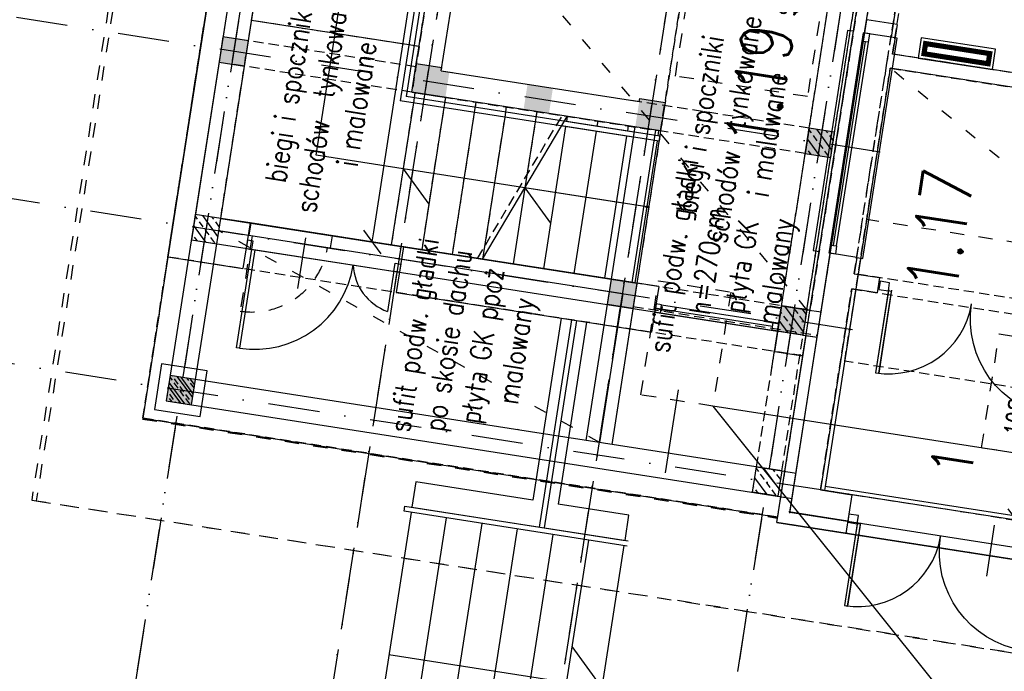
# Model space of a CAD drawing. Extents: x -38969 to 27108, y -24488 to 212598.
# Tile 137 of 256: x -9578 to -8620, y 35152 to 35787. Entities that reach past the tile are written whole.
import ezdxf
from ezdxf import colors
from ezdxf.entities.mleader import LeaderData, LeaderLine
from ezdxf.math import Vec2, Vec3

# ---------------------------------------------------------------- set-up
doc = ezdxf.new("R2010")
doc.units = 0
doc.header["$LTSCALE"] = 100
doc.header["$MEASUREMENT"] = 0
for name, pattern in [('0.5_0.5', [1, 0.5, -0.5]), ('0.7_0.7', [1.4, 0.7, -0.7]), ('ACAD_ISO03W100', [30, 12, -18]), ('DASHDOT2', [0.5, 0.25, -0.125, 0, -0.125]), ('DASHED22', [0.15, 0.1, -0.05])]:
    doc.linetypes.add(name, pattern=pattern)
doc.layers.get('0').update_dxf_attribs({"linetype": 'CONTINUOUS'})
doc.layers.get('DEFPOINTS').update_dxf_attribs({"linetype": 'CONTINUOUS'})
for name, color, linetype in [('F_0-DIM', 6, 'CONTINUOUS'), ('F_0-HAT 50', 6, 'CONTINUOUS'), ('F_0-MUR', 3, 'CONTINUOUS'), ('F_0-MUR istn', 200, 'CONTINUOUS'), ('F_0-MUW', 1, 'CONTINUOUS'), ('F_0-NR POM', 3, 'CONTINUOUS'), ('F_0-osie', 6, 'CONTINUOUS'), ('F_0-POMOCNICZA', 2, 'CONTINUOUS'), ('F_0-POW', 123, 'DASHED22'), ('F_0-STOLARKA', 6, 'CONTINUOUS'), ('F_0-sufit podw', 252, 'CONTINUOUS'), ('F_0-sufity TXT', 123, 'CONTINUOUS'), ('F_1-HAT 50', 6, 'CONTINUOUS'), ('F_1-mur', 3, 'CONTINUOUS'), ('F_1-MUR istn', 200, 'CONTINUOUS'), ('F_1-MUW', 1, 'CONTINUOUS'), ('F_1-NR POM', 3, 'CONTINUOUS'), ('F_1-osie', 6, 'CONTINUOUS'), ('F_1-POMOCNICZA', 2, 'CONTINUOUS'), ('F_1-POW', 2, 'DASHED22'), ('F_1-STOLARKA TXT', 6, 'CONTINUOUS'), ('F_1-sufit podw', 252, 'CONTINUOUS'), ('F_1-sufity TXT', 123, 'CONTINUOUS'), ('F_1-TXT', 123, 'CONTINUOUS'), ('t_1-TXT', 123, 'CONTINUOUS')]:
    doc.layers.add(name, color=color, linetype=linetype)
doc.styles.add('ROMANS', font='ROMANS.shx', dxfattribs={"width": 0.8})
doc.styles.get("Standard").update_dxf_attribs({"font": 'romans.shx', "width": 0.7})
doc.dimstyles.new('DIM100', dxfattribs={"dimscale": 10, "dimtxt": 2, "dimasz": 1, "dimexe": 0, "dimexo": 0, "dimgap": 0.5, "dimtad": 1, "dimdec": 4, "dimrnd": 0.5, "dimdsep": 46, "dimtxsty": 'Standard', "dimblk1": 'TICK1', "dimblk2": 'TICK1', "dimsah": 1, "dimcen": 0, "dimse1": 1, "dimse2": 1, "dimclrd": 6, "dimclre": 6, "dimclrt": 123, "dimadec": 0, "dimazin": 0, "dimtfac": 1, "dimtdec": 4, "dimtmove": 2, "dimatfit": 3, "dimldrblk": 'TICK1', "dimfxl": 1, "dimtolj": 1, "dimarcsym": 0})

# ---------------------------------------------------------------- blocks, each defined once
blk = doc.blocks.new('TICK1')
at = {"color": 0}
for p, q in [((-1, -1), (1, 1)), ((0, -1), (0, 1)), ((0, 0), (-1, 0))]:
    blk.add_line(p, q, dxfattribs=at)
blk = doc.blocks.new('*D1825')
at = {"layer": 'DEFPOINTS', "color": 0}
for p in [(-9156.84, 36074.33), (-9108.66, 36066.82), (-9187.17, 35562.9)]:
    blk.add_point(p, dxfattribs=at)
at = {"layer": 'F_0-DIM', "color": 6, "lineweight": -2, "transparency": 16777216}
blk.add_line((-9233.81, 35580.29), (-9158.38, 36064.45), dxfattribs=at)
at = {"layer": 'F_0-DIM', "color": 6, "lineweight": -2, "transparency": 16777216, "xscale": 10, "yscale": 10, "zscale": 10}
for p, rotation in [((-9156.84, 36074.33), 81.14470898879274), ((-9235.35, 35570.4), 261.1447089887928)]:
    blk.add_blockref('TICK1', p, dxfattribs=dict(at, rotation=rotation))
at = {"layer": 'F_0-DIM', "color": 123, "transparency": 16777216, "insert": (-9210.91, 35824.67), "char_height": 20, "attachment_point": 5, "rotation": 81.14471}
blk.add_mtext('\\A1;510', dxfattribs=at)
blk = doc.blocks.new('DR_11100L0')
at = {"color": 7}
blk.add_line((-15, 50), (35, 50), dxfattribs=at)
blk.add_lwpolyline([(4, 0), (4, 3), (101, 3), (101, 0), (4, 0)])
blk.add_arc((4, 3), 97, 0, 90, dxfattribs=at)
blk = doc.blocks.new('*D1833')
at = {"layer": 'DEFPOINTS', "color": 0}
for p in [(-8518.57, 35485.81), (-8608.29, 35299.39), (-8549.05, 35290.17)]:
    blk.add_point(p, dxfattribs=at)
at = {"layer": 'F_0-DIM', "color": 6, "lineweight": -2, "transparency": 16777216}
blk.add_line((-8579.34, 35485.15), (-8606.75, 35309.28), dxfattribs=at)
at = {"layer": 'F_0-DIM', "color": 6, "lineweight": -2, "transparency": 16777216, "xscale": 10, "yscale": 10, "zscale": 10}
for p, rotation in [((-8577.81, 35495.03), 81.14470898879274), ((-8608.29, 35299.39), 261.1447089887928)]:
    blk.add_blockref('TICK1', p, dxfattribs=dict(at, rotation=rotation))
at = {"layer": 'F_0-DIM', "color": 123, "transparency": 16777216, "insert": (-8607.87, 35399.52), "char_height": 20, "attachment_point": 5, "rotation": 81.14471}
blk.add_mtext('\\A1;198', dxfattribs=at)
blk = doc.blocks.new('*D1851')
at = {"layer": 'DEFPOINTS', "color": 0}
for p in [(-8932.13, 35822.74), (-8751.12, 35805.55), (-8752.6, 35796.03)]:
    blk.add_point(p, dxfattribs=at)
at = {"layer": 'F_0-DIM', "color": 6, "lineweight": -2, "transparency": 16777216}
blk.add_line((-8920.58, 35831.95), (-8761, 35807.09), dxfattribs=at)
at = {"layer": 'F_0-DIM', "color": 6, "lineweight": -2, "transparency": 16777216, "xscale": 10, "yscale": 10, "zscale": 10}
for p, rotation in [((-8930.46, 35833.49), 171.1447089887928), ((-8751.12, 35805.55), 351.1447089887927)]:
    blk.add_blockref('TICK1', p, dxfattribs=dict(at, rotation=rotation))
at = {"layer": 'F_0-DIM', "color": 123, "transparency": 16777216, "insert": (-8843.1, 35804.7), "char_height": 20, "attachment_point": 5, "rotation": 171.14471}
blk.add_mtext('\\A1;181.5', dxfattribs=at)

msp = doc.modelspace()

# ---------------------------------------------------------------- hatches: boundary and pattern name
at = {"layer": 'F_0-HAT 50'}
h = msp.add_hatch(dxfattribs=at)
h.set_pattern_fill('ANSI33', color=256, scale=50, style=0)
h.set_pattern_definition([(126.1447, (-6111.049, 31864.791), (-10.094123, -7.372833), []), (126.1447, (-6109.689, 31873.525), (-10.094123, -7.372833), [6.25, -3.125])])
h.paths.add_polyline_path([(-8840.74645, 35483.62579), (-8816.04444, 35479.77731), (-8812.19596, 35504.47931), (-8836.89796, 35508.3278)])
h = msp.add_hatch(dxfattribs=at)
h.set_pattern_fill('ANSI33', color=256, scale=50, style=0)
h.set_pattern_definition([(126.1447, (-6108.894, 31878.624), (-10.094123, -7.372833), []), (126.1447, (-6107.534, 31887.358), (-10.094123, -7.372833), [6.25, -3.125])])
h.paths.add_polyline_path([(-9435.8007, 35415.66806), (-9411.09869, 35411.81957), (-9407.2502, 35436.52158), (-9431.95221, 35440.37007)])
at = {"layer": 'F_0-MUW', "linetype": 'Continuous'}
for points in [[(-9384.42342, 35745.43986), (-9359.72141, 35741.59137), (-9355.87292, 35766.29338), (-9380.57493, 35770.14186)], [(-9384.42342, 35745.43986), (-9359.72141, 35741.59137), (-9355.87292, 35766.29338), (-9380.57493, 35770.14186)], [(-9006.2499, 35509.41064), (-8981.54789, 35505.56216), (-8977.6994, 35530.26417), (-9002.40141, 35534.11265)], [(-8840.74645, 35483.62579), (-8816.04444, 35479.77731), (-8812.19596, 35504.47931), (-8836.89796, 35508.3278)], [(-9435.8007, 35415.66806), (-9411.09869, 35411.81957), (-9407.2502, 35436.52158), (-9431.95221, 35440.37007)]]:
    msp.add_hatch(color=256, dxfattribs=at).paths.add_polyline_path(points)
h = msp.add_hatch(color=256, dxfattribs=at)
h.dxf.hatch_style = 1
h.paths.add_polyline_path([(-9182.41292, 35726.61813), (-9184.33716, 35714.26712), (-9164.08151, 35711.11137), (-9162.15727, 35723.46237)])
h.paths.add_polyline_path([(-9194.76392, 35728.54237), (-9196.68816, 35716.19137), (-9184.33716, 35714.26712), (-9182.41292, 35726.61813)])
h.paths.add_polyline_path([(-9192.37786, 35743.85761), (-9194.76392, 35728.54237), (-9182.41292, 35726.61813), (-9180.02686, 35741.93337)])
h.paths.add_polyline_path([(-9180.02686, 35741.93337), (-9182.41292, 35726.61813), (-9162.15727, 35723.46237), (-9160.23303, 35735.81337), (-9168.13767, 35737.04489), (-9167.67585, 35740.00913)])
h = msp.add_hatch(color=256, dxfattribs=at)
h.dxf.hatch_style = 1
h.paths.add_polyline_path([(-9086.07509, 35711.60903), (-9087.99933, 35699.25803), (-9063.29732, 35695.40955), (-9061.37308, 35707.76055)])
h.paths.add_polyline_path([(-9084.15085, 35723.96004), (-9086.07509, 35711.60903), (-9061.37308, 35707.76055), (-9059.44884, 35720.11155)])
h = msp.add_hatch(color=256, dxfattribs=at)
h.dxf.hatch_style = 1
h.paths.add_polyline_path([(-8977.38626, 35694.6757), (-8979.3105, 35682.3247), (-8954.60849, 35678.47621), (-8952.68425, 35690.82721)])
h.paths.add_polyline_path([(-8975.0002, 35709.99094), (-8975.46201, 35707.0267), (-8977.38626, 35694.6757), (-8952.68425, 35690.82721), (-8950.29819, 35706.14246)])
at = {"layer": 'F_1-HAT 50'}
h = msp.add_hatch(dxfattribs=at)
h.set_pattern_fill('ANSI33', color=256, scale=2, angle=81.14470899, style=0)
h.set_pattern_definition([(306.1447, (-5371.864, 36279.711), (10.25563, 7.4908), []), (306.1447, (-5373.247, 36270.838), (10.25563, 7.4908), [6.35, -3.175])])
h.paths.add_polyline_path([(-8813.80705, 35656.53984), (-8789.10504, 35652.69136), (-8785.25656, 35677.39337), (-8809.95857, 35681.24185)])
h = msp.add_hatch(dxfattribs=at)
h.set_pattern_fill('ANSI33', color=256, scale=2, angle=81.14470899, style=0)
h.set_pattern_definition([(306.1447, (-5969.42, 36195.697), (10.25563, 7.4908), []), (306.1447, (-5970.802, 36186.824), (10.25563, 7.4908), [6.35, -3.175])])
h.paths.add_polyline_path([(-9411.36281, 35572.52581), (-9386.66081, 35568.67732), (-9382.81232, 35593.37933), (-9407.51433, 35597.22781)])
h = msp.add_hatch(dxfattribs=at)
h.set_pattern_fill('ANSI33', color=256, scale=2, angle=81.14470899, style=0)
h.set_pattern_definition([(306.1447, (-5993.858, 36038.839), (10.25563, 7.4908), []), (306.1447, (-5995.24, 36029.966), (10.25563, 7.4908), [6.35, -3.175])])
h.paths.add_polyline_path([(-9435.8007, 35415.66806), (-9411.09869, 35411.81957), (-9407.2502, 35436.52158), (-9431.95221, 35440.37007)])
h = msp.add_hatch(dxfattribs=at)
h.set_pattern_fill('ANSI33', color=256, scale=2, angle=81.14470899, style=0)
h.set_pattern_definition([(306.1447, (-5423.242, 35949.939), (10.25563, 7.4908), []), (306.1447, (-5424.624, 35941.066), (10.25563, 7.4908), [6.35, -3.175])])
h.paths.add_polyline_path([(-8865.18433, 35326.76805), (-8840.48232, 35322.91956), (-8836.63384, 35347.62157), (-8861.33585, 35351.47005)])
at = {"layer": 'F_1-MUW', "linetype": 'Continuous'}
for points in [[(-9384.42342, 35745.43986), (-9359.72141, 35741.59137), (-9355.87292, 35766.29338), (-9380.57493, 35770.14186)], [(-8813.80705, 35656.53984), (-8789.10504, 35652.69136), (-8785.25656, 35677.39337), (-8809.95857, 35681.24185)]]:
    msp.add_hatch(color=256, dxfattribs=at).paths.add_polyline_path(points)
h = msp.add_hatch(color=256, dxfattribs=at)
h.dxf.hatch_style = 1
h.paths.add_polyline_path([(-9182.41292, 35726.61813), (-9184.33716, 35714.26712), (-9171.98616, 35712.34288), (-9170.06191, 35724.69388)])
h.paths.add_polyline_path([(-9194.76392, 35728.54237), (-9196.68816, 35716.19137), (-9184.33716, 35714.26712), (-9182.41292, 35726.61813)])
h.paths.add_polyline_path([(-9192.37786, 35743.85761), (-9194.76392, 35728.54237), (-9182.41292, 35726.61813), (-9180.02686, 35741.93337)])
h.paths.add_polyline_path([(-9180.02686, 35741.93337), (-9182.41292, 35726.61813), (-9170.06191, 35724.69388), (-9169.07236, 35731.04549), (-9168.13767, 35737.04489), (-9167.67585, 35740.00913)])
h = msp.add_hatch(color=256, dxfattribs=at)
h.dxf.hatch_style = 1
h.paths.add_polyline_path([(-9086.07509, 35711.60903), (-9087.99933, 35699.25803), (-9063.29732, 35695.40955), (-9061.37308, 35707.76055)])
h.paths.add_polyline_path([(-9084.15085, 35723.96004), (-9086.07509, 35711.60903), (-9061.37308, 35707.76055), (-9059.44884, 35720.11155)])
h = msp.add_hatch(color=256, dxfattribs=at)
h.dxf.hatch_style = 1
h.paths.add_polyline_path([(-8977.38626, 35694.6757), (-8979.3105, 35682.3247), (-8954.60849, 35678.47621), (-8952.68425, 35690.82721)])
h.paths.add_polyline_path([(-8975.0002, 35709.99094), (-8975.46201, 35707.0267), (-8977.38626, 35694.6757), (-8952.68425, 35690.82721), (-8950.29819, 35706.14246)])

# ---------------------------------------------------------------- linework, layer by layer
at = {"layer": 'F_0-MUR'}
for p, q in [((-9196.68816, 35716.19137), (-9192.37786, 35743.85761)), ((-9167.67585, 35740.00913), (-9192.37786, 35743.85761)), ((-9196.68816, 35716.19137), (-9161.11727, 35710.64955)), ((-9161.11727, 35710.64955), (-9196.68816, 35716.19137)), ((-8954.60849, 35678.47621), (-9196.68816, 35716.19137)), ((-8975.0002, 35709.99094), (-8950.29819, 35706.14246)), ((-8950.29819, 35706.14246), (-8954.60849, 35678.47621)), ((-9354.15799, 35588.91508), (-9361.08527, 35544.45147)), ((-9354.15799, 35588.91508), (-9361.08527, 35544.45147)), ((-9204.95787, 35565.67023), (-9211.88514, 35521.20662)), ((-9204.95787, 35565.67023), (-9211.88514, 35521.20662)), ((-8956.45568, 35526.95447), (-8963.38295, 35482.49086)), ((-8956.45568, 35526.95447), (-8963.38295, 35482.49086)), ((-8836.89796, 35508.3278), (-8843.82524, 35463.86419)), ((-8836.89796, 35508.3278), (-8843.82524, 35463.86419))]:
    msp.add_line(p, q, dxfattribs=at)
at = {"layer": 'F_0-MUR', "color": 3}
for p, q in [((-9168.13767, 35737.04489), (-9167.67585, 35740.00913)), ((-9168.13767, 35737.04489), (-9157.26879, 35735.35155)), ((-9168.13767, 35737.04489), (-8975.46201, 35707.0267)), ((-8975.46201, 35707.0267), (-8975.0002, 35709.99094))]:
    msp.add_line(p, q, dxfattribs=at)
at = {"layer": 'F_0-MUR'}
for points in [[(-9391.48502, 35830.03527), (-9434.20321, 35555.84299), (-9361.08527, 35544.45147)], [(-9354.15799, 35588.91508), (-9382.81232, 35593.37933), (-9347.02141, 35823.10799)], [(-9127.88761, 35553.66296), (-9045.51188, 35692.63864)], [(-8956.45568, 35526.95447), (-9204.95787, 35565.67023)], [(-9211.88514, 35521.20662), (-8963.38295, 35482.49086)], [(-8812.19596, 35504.47931), (-8836.89796, 35508.3278)], [(-8812.19596, 35504.47931), (-8798.36283, 35502.32416)], [(-8816.04444, 35479.77731), (-8802.21132, 35477.62216)], [(-8843.82524, 35463.86419), (-8816.15899, 35459.55388)]]:
    msp.add_lwpolyline(points, dxfattribs=at)
msp.add_lwpolyline([(-9395.83001, 35444.86299), (-9440.29362, 35451.79026), (-9447.22089, 35407.32665), (-9402.75728, 35400.39938)], close=True, dxfattribs=at)
msp.add_circle((-8968.13011, 35604.67807), 1, dxfattribs=at)
at = {"layer": 'F_0-MUR istn'}
for p, q in [((-8723.45062, 35814.26041), (-8730.37789, 35769.7968)), ((-8730.37789, 35769.7968), (-8756.06798, 35773.79922)), ((-8763.78274, 35555.38337), (-8789.47283, 35559.3858)), ((-8763.78274, 35555.38337), (-8766.24577, 35539.57409)), ((-8766.24577, 35539.57409), (-8741.54377, 35535.7256)), ((-8741.54377, 35535.7256), (-8743.85286, 35520.9044)), ((-8768.55486, 35524.75289), (-8799.03487, 35329.11299)), ((-8743.85286, 35520.9044), (-8768.55486, 35524.75289)), ((-8841.44354, 35297.2617), (-8813.0802, 35479.31549)), ((-8799.03487, 35329.11299), (-8768.40438, 35324.34087)), ((-8768.40438, 35324.34087), (-8774.25408, 35286.79382)), ((-8774.25408, 35286.79382), (-8841.44354, 35297.2617))]:
    msp.add_line(p, q, dxfattribs=at)
at = {"layer": 'F_0-MUW', "linetype": 'Continuous'}
for p, q in [((-9267.39098, 36496.62789), (-9411.36281, 35572.52581)), ((-8756.06798, 35773.79922), (-8749.1407, 35818.26284)), ((-9355.87292, 35766.29338), (-9380.57493, 35770.14186)), ((-9355.87292, 35766.29338), (-9380.57493, 35770.14186)), ((-9384.42342, 35745.43986), (-9359.72141, 35741.59137)), ((-9384.42342, 35745.43986), (-9359.72141, 35741.59137)), ((-8955.37819, 35673.53581), (-9048.25774, 35688.00611)), ((-9045.51188, 35692.63864), (-9046.28158, 35687.69823)), ((-9015.86947, 35688.02045), (-9016.63917, 35683.08005)), ((-9047.05127, 35682.75783), (-9068.60279, 35544.42659)), ((-8956.14789, 35668.59541), (-9051.00359, 35683.37359)), ((-9017.40886, 35678.13965), (-9038.96038, 35539.80841)), ((-8986.22706, 35683.40227), (-8986.99676, 35678.46187)), ((-8956.58465, 35678.78409), (-8957.35435, 35673.84369)), ((-8987.76646, 35673.52147), (-9009.31797, 35535.19023)), ((-8958.12405, 35668.90329), (-8979.67556, 35530.57205)), ((-8955.37819, 35673.53581), (-8956.14789, 35668.59541)), ((-9086.69974, 35623.1508), (-9098.2452, 35549.04478)), ((-9411.36281, 35572.52581), (-8802.21132, 35477.62216)), ((-8828.88132, 35306.43725), (-8789.47283, 35559.3858)), ((-9051.3221, 35496.19146), (-9078.91574, 35319.07807)), ((-9041.44129, 35494.65207), (-9072.88342, 35292.83667)), ((-9036.50089, 35493.88237), (-9067.94302, 35292.06697)), ((-9026.62009, 35492.34298), (-9054.21373, 35315.22959)), ((-8772.4068, 35298.65078), (-8829.71546, 35307.57927))]:
    msp.add_line(p, q, dxfattribs=at)
for points in [[(-9355.87292, 35766.29338), (-9380.57493, 35770.14186), (-9384.42342, 35745.43986), (-9359.72141, 35741.59137)], [(-9355.87292, 35766.29338), (-9380.57493, 35770.14186), (-9384.42342, 35745.43986), (-9359.72141, 35741.59137)], [(-8981.54789, 35505.56216), (-9006.2499, 35509.41064), (-9002.40141, 35534.11265), (-8977.6994, 35530.26417)], [(-8816.04444, 35479.77731), (-8840.74645, 35483.62579), (-8836.89796, 35508.3278), (-8812.19596, 35504.47931)], [(-8816.04444, 35479.77731), (-8840.74645, 35483.62579), (-8836.89796, 35508.3278), (-8812.19596, 35504.47931)], [(-9407.2502, 35436.52158), (-9431.95221, 35440.37007), (-9435.8007, 35415.66806), (-9411.09869, 35411.81957)], [(-9407.2502, 35436.52158), (-9431.95221, 35440.37007), (-9435.8007, 35415.66806), (-9411.09869, 35411.81957)]]:
    msp.add_lwpolyline(points, close=True, dxfattribs=at)
for points in [[(-8968.13011, 35604.67807), (-9086.69974, 35623.1508), (-9061.67552, 35588.89021)], [(-9078.91574, 35319.07807), (-9192.89745, 35336.83602), (-9196.74594, 35312.13401), (-8989.24908, 35279.80674), (-8985.40059, 35304.50874), (-9054.21373, 35315.22959)], [(-9197.51563, 35307.19361), (-9304.52441, 34620.34375), (-9246.64499, 34611.32634)], [(-8987.08281, 35274.40892), (-9204.30331, 35308.25111), (-9203.53361, 35313.19151), (-8986.31311, 35279.34932)], [(-9269.17191, 34619.89627), (-9162.93282, 35301.80573)], [(-9206.11031, 34797.30325), (-9128.35001, 35296.41785)], [(-9171.5275, 34791.91537), (-9093.7672, 35291.02997)], [(-9136.94468, 34786.52749), (-9059.18439, 35285.64209)], [(-9102.36187, 34781.13961), (-9024.60158, 35280.25421)], [(-9067.77906, 34775.75173), (-8990.01877, 35274.86633)], [(-9219.06677, 35168.86481), (-9011.56991, 35136.53753), (-9040.76484, 35176.50822)]]:
    msp.add_lwpolyline(points, dxfattribs=at)
at = {"layer": 'F_0-osie', "linetype": 'DASHDOT2', "ltscale": 2}
for p, q in [((-9209.74826, 36785.41442), (-9471.11841, 35107.77589)), ((-9022.01301, 36756.16593), (-9283.38316, 35078.5274)), ((-8804.63534, 36722.29926), (-9066.0055, 35044.66073)), ((-8639.1319, 36696.51441), (-8900.50205, 35018.87588)), ((-8740.81182, 35657.81824), (-9757.93299, 35816.28212)), ((-8767.75122, 35484.90419), (-9784.87238, 35643.36807)), ((-8792.1891, 35328.04644), (-9809.31027, 35486.51032))]:
    msp.add_line(p, q, dxfattribs=at)
at = {"layer": 'F_0-POMOCNICZA', "linetype": 'DASHED22'}
for p, q in [((-8846.48069, 35446.8198), (-8700.6231, 36383.02588)), ((-9192.37786, 35743.85761), (-9174.21301, 35860.45109)), ((-9189.76089, 35760.65498), (-9352.79414, 35786.05498)), ((-9193.72392, 35715.72955), (-9216.81483, 35567.51751)), ((-9164.08151, 35711.11137), (-9187.17243, 35562.89932)), ((-9134.4391, 35706.49318), (-9157.53002, 35558.28114)), ((-9104.7967, 35701.875), (-9125.96337, 35566.01396)), ((-9075.15429, 35697.25682), (-9084.7755, 35635.5018))]:
    msp.add_line(p, q, dxfattribs=at)
at = {"layer": 'F_0-POMOCNICZA', "linetype": '0.7_0.7', "ltscale": 0.2}
msp.add_line((-7956.14502, 35068.2496), (-8944.22531, 35222.18902), dxfattribs=at)
for points in [[(-8740.40952, 36530.40732), (-9358.45375, 36626.69642), (-9562.26953, 35318.47812), (-8944.22531, 35222.18902)], [(-9434.20321, 35555.84299), (-9458.79503, 35397.99716), (-8840.75081, 35301.70806)]]:
    msp.add_lwpolyline(points, dxfattribs=at)
at = {"layer": 'F_0-POMOCNICZA', "linetype": 'DASHED22'}
for points in [[(-8812.19596, 35504.47931), (-8675.92109, 36379.17739)], [(-9132.82801, 35554.43265), (-9050.45228, 35693.40833)]]:
    msp.add_lwpolyline(points, dxfattribs=at)
at = {"layer": 'F_0-POMOCNICZA', "linetype": '0.7_0.7', "ltscale": 0.15}
for points in [[(-8800.34171, 35561.07913), (-8766.93686, 35775.49256)], [(-8763.78274, 35555.38337), (-8730.37789, 35769.7968)]]:
    msp.add_lwpolyline(points, dxfattribs=at)
at = {"layer": 'F_0-POW'}
msp.add_lwpolyline([(-8816.15899, 35459.55388), (-9434.20321, 35555.84299), (-9284.07379, 36519.46829), (-8666.02957, 36423.17918)], dxfattribs=at)
msp.add_lwpolyline([(-9129.2458, 33443.46914), (-8952.36941, 34578.77339), (-7965.2772, 34424.98791), (-7853.36325, 35143.32228), (-8841.44354, 35297.2617), (-8665.33685, 36427.62555), (-6545.90463, 36097.4255), (-7005.1059, 33149.982), (-7010.80166, 33113.42303)], close=True, dxfattribs=at)
at = {"layer": 'F_0-POW', "color": 1}
for points in [[(-8766.24577, 35539.57409), (-8687.12091, 36047.44736), (-7699.04063, 35893.50794), (-7646.39335, 36231.4314), (-7453.71769, 36201.41322), (-7696.17227, 34645.18676), (-7888.84792, 34675.20495), (-7730.29033, 35692.92764), (-8468.3863, 35807.92039), (-8516.26146, 35500.62742)], [(-9382.81232, 35593.37933), (-9304.30322, 36097.30027), (-9141.26997, 36071.90027), (-9196.68816, 35716.19137), (-8954.60849, 35678.47621), (-8922.28121, 35885.97307), (-9164.36089, 35923.68823), (-9141.26997, 36071.90027), (-8730.72261, 36007.93844), (-8809.23171, 35504.0175)], [(-8799.03487, 35329.11299), (-8768.55486, 35524.75289), (-8518.57055, 35485.80621), (-8549.05056, 35290.16632)]]:
    msp.add_lwpolyline(points, close=True, dxfattribs=at)
at = {"layer": 'F_0-STOLARKA'}
for p, q in [((-8789.2294, 35567.44438), (-8757.05606, 35773.95316)), ((-8786.26515, 35566.98256), (-8755.32333, 35765.5867)), ((-8783.30091, 35566.52074), (-8751.12758, 35773.02952)), ((-9204.95787, 35565.67023), (-9354.15799, 35588.91508)), ((-9358.00648, 35564.21308), (-9208.80636, 35540.96823)), ((-8953.63821, 35509.31044), (-8844.94937, 35492.3771)), ((-8960.30416, 35502.25246), (-8840.74645, 35483.62579)), ((-8954.25396, 35505.35812), (-8845.56513, 35488.42478))]:
    msp.add_line(p, q, dxfattribs=at)
for points in [[(-8766.93686, 35775.49256), (-8772.86534, 35776.41619), (-8806.2702, 35562.00277), (-8800.34171, 35561.07913)], [(-8763.78274, 35555.38337), (-8757.85426, 35554.45974), (-8724.44941, 35768.87316), (-8730.37789, 35769.7968)], [(-9214.16383, 35542.30893), (-9220.3214, 35502.78572)], [(-8732.72881, 35524.09688), (-8745.3536, 35443.06304)], [(-8729.76457, 35523.63506), (-8742.38936, 35442.60122)], [(-8762.96357, 35297.55084), (-8775.58835, 35216.517)], [(-8759.99933, 35297.08902), (-8772.62411, 35216.05518)]]:
    msp.add_lwpolyline(points, dxfattribs=at)
for points in [[(-8751.12758, 35773.02952), (-8757.05606, 35773.95316), (-8758.28757, 35766.04852), (-8752.35909, 35765.12488)], [(-9358.00648, 35564.21308), (-9352.57204, 35563.36641), (-9351.34052, 35571.27105), (-9356.77496, 35572.11772)], [(-8784.53243, 35558.6161), (-8790.46091, 35559.53974), (-8789.2294, 35567.44438), (-8783.30091, 35566.52074)], [(-9208.80636, 35540.96823), (-9214.2408, 35541.81489), (-9213.00928, 35549.71953), (-9207.57484, 35548.87287)], [(-8742.32599, 35524.20874), (-8732.93923, 35522.74632), (-8731.70771, 35530.65096), (-8741.09447, 35532.11338)], [(-8732.93923, 35522.74632), (-8745.3536, 35443.06304), (-8742.38936, 35442.60122), (-8729.97499, 35522.2845)], [(-8960.30416, 35502.25246), (-8954.86972, 35501.4058), (-8953.63821, 35509.31044), (-8959.07265, 35510.1571)], [(-8840.74645, 35483.62579), (-8846.18089, 35484.47246), (-8844.94937, 35492.3771), (-8839.51493, 35491.53044)], [(-8772.56074, 35297.6627), (-8763.17398, 35296.20027), (-8761.94247, 35304.10492), (-8771.32923, 35305.56734)], [(-8763.17398, 35296.20027), (-8775.58835, 35216.517), (-8772.62411, 35216.05518), (-8760.20974, 35295.73846)]]:
    msp.add_lwpolyline(points, close=True, dxfattribs=at)
for centre, radius, start, end in [((-9203.62818, 35550.10457), 50.17705, 182.43604953, 250.56809201), ((-8732.72881, 35524.09688), 82.01139, 261.14470899, 350.18973511), ((-8762.96357, 35297.55084), 82.01139, 261.14470899, 350.18973511)]:
    msp.add_arc(centre, radius, start, end, dxfattribs=at)
at = {"layer": 'F_0-sufit podw', "color": 3, "linetype": 'ACAD_ISO03W100', "ltscale": 0.01}
msp.add_lwpolyline([(-8812.19596, 35504.47931), (-9304.30322, 36097.30027)], dxfattribs=at)
at = {"layer": 'F_1-mur', "color": 3}
for p, q in [((-9168.13767, 35737.04489), (-9143.50736, 35895.13773)), ((-9168.13767, 35737.04489), (-9157.26879, 35735.35155)), ((-9168.13767, 35737.04489), (-8975.46201, 35707.0267)), ((-8975.46201, 35707.0267), (-8975.0002, 35709.99094))]:
    msp.add_line(p, q, dxfattribs=at)
at = {"layer": 'F_1-mur'}
for p, q in [((-9196.68816, 35716.19137), (-9174.21301, 35860.45109)), ((-9391.48502, 35830.03527), (-9458.64109, 35398.98524)), ((-9382.81232, 35593.37933), (-9347.02141, 35823.10799)), ((-9196.68816, 35716.19137), (-9161.11727, 35710.64955)), ((-9161.11727, 35710.64955), (-9196.68816, 35716.19137)), ((-8954.60849, 35678.47621), (-9196.68816, 35716.19137)), ((-8975.0002, 35709.99094), (-8950.29819, 35706.14246)), ((-8950.29819, 35706.14246), (-8954.60849, 35678.47621)), ((-9407.2502, 35436.52158), (-9382.81232, 35593.37933)), ((-9355.01719, 35576.90418), (-9353.16991, 35588.76114)), ((-9275.97076, 35564.58903), (-9274.12349, 35576.44599)), ((-9081.18371, 35385.72157), (-9407.2502, 35436.52158)), ((-9458.64109, 35398.98524), (-9100.95603, 35343.25917))]:
    msp.add_line(p, q, dxfattribs=at)
for points in [[(-9382.81232, 35593.37933), (-8977.6994, 35530.26417), (-9002.13729, 35373.40642)], [(-9384.6596, 35581.52236), (-8991.40364, 35520.25448), (-9013.99425, 35375.25369)], [(-9093.04067, 35387.56885), (-9094.02875, 35387.72279)], [(-8872.20473, 35353.16339), (-9081.18371, 35385.72157)], [(-8836.63384, 35347.62157), (-8872.20473, 35353.16339)], [(-9100.95603, 35343.25917), (-8879.132, 35308.69977)], [(-8836.63384, 35347.62157), (-8822.80071, 35345.46642)], [(-8840.48232, 35322.91956), (-8826.6492, 35320.76441)], [(-8879.132, 35308.69977), (-8840.59687, 35302.69614)]]:
    msp.add_lwpolyline(points, dxfattribs=at)
at = {"layer": 'F_1-MUR istn'}
for p, q in [((-8724.42436, 35782.02608), (-8754.06676, 35786.64427)), ((-8724.42436, 35782.02608), (-8728.8886, 35753.37175)), ((-8557.95071, 35726.74024), (-8728.8886, 35753.37175)), ((-8731.04375, 35739.53863), (-8794.46679, 35332.44955)), ((-8560.10586, 35712.90711), (-8731.04375, 35739.53863)), ((-8549.42288, 35294.27258), (-8794.46679, 35332.44955)), ((-8841.44354, 35297.2617), (-8837.51808, 35322.45774)), ((-8841.44354, 35297.2617), (-7853.36325, 35143.32228))]:
    msp.add_line(p, q, dxfattribs=at)
at = {"layer": 'F_1-MUW', "linetype": 'Continuous'}
for p, q in [((-9267.39098, 36496.62789), (-9435.8007, 35415.66806)), ((-9199.64169, 35762.19437), (-9352.79414, 35786.05498)), ((-8828.72738, 35307.42533), (-8754.06676, 35786.64427)), ((-9189.76089, 35760.65498), (-9194.70129, 35761.42468)), ((-8981.31319, 35672.51607), (-9208.10836, 35707.84996)), ((-8980.54349, 35677.45647), (-9202.39826, 35712.02066)), ((-9193.72392, 35715.72955), (-9194.49362, 35710.78915)), ((-9164.08151, 35711.11137), (-9164.85121, 35706.17096)), ((-9195.26332, 35705.84875), (-9216.81483, 35567.51751)), ((-9165.62091, 35701.23056), (-9187.17243, 35562.89932)), ((-9134.4391, 35706.49318), (-9135.2088, 35701.55278)), ((-9104.7967, 35701.875), (-9105.56639, 35696.9346)), ((-9075.15429, 35697.25682), (-9075.92398, 35692.31642)), ((-9135.9785, 35696.61238), (-9157.53002, 35558.28114)), ((-9106.33609, 35691.9942), (-9127.88761, 35553.66296)), ((-9045.51188, 35692.63864), (-9046.28158, 35687.69823)), ((-9076.69368, 35687.37602), (-9086.69974, 35623.1508)), ((-9047.05127, 35682.75783), (-9068.60279, 35544.42659)), ((-9017.40886, 35678.13965), (-9038.96038, 35539.80841)), ((-8979.7738, 35682.39688), (-9002.86471, 35534.18483)), ((-8954.60849, 35678.47621), (-9002.13729, 35373.40642)), ((-8959.54889, 35679.24591), (-8982.63981, 35531.03386)), ((-8987.76646, 35673.52147), (-9009.31797, 35535.19023)), ((-9086.69974, 35623.1508), (-9098.2452, 35549.04478)), ((-9002.86471, 35534.18483), (-9382.81232, 35593.37933)), ((-9382.81232, 35593.37933), (-9002.86471, 35534.18483)), ((-9056.74583, 35542.57932), (-9056.74583, 35542.57932)), ((-9004.71198, 35522.32787), (-9027.30259, 35377.32709)), ((-9435.8007, 35415.66806), (-8826.6492, 35320.76441)), ((-8794.46679, 35332.44955), (-8795.08255, 35328.49723)), ((-8550.03864, 35290.32026), (-8795.08255, 35328.49723)), ((-8828.72738, 35307.42533), (-7840.64709, 35153.48591))]:
    msp.add_line(p, q, dxfattribs=at)
for points in [[(-9205.26938, 35641.62353), (-9289.75024, 35654.78535), (-9234.33205, 36010.49425), (-9149.85119, 35997.33243)], [(-8952.36039, 35900.77993), (-9172.70229, 35935.10842), (-9208.10836, 35707.84996)], [(-8953.13009, 35895.83953), (-9168.53159, 35929.39833), (-9202.39826, 35712.02066)], [(-8991.31925, 35608.29085), (-9205.26938, 35641.62353), (-9180.24515, 35607.36294)]]:
    msp.add_lwpolyline(points, dxfattribs=at)
at = {"layer": 'F_1-MUW'}
msp.add_lwpolyline([(-8628.56492, 35757.98295), (-8700.90178, 35769.25278), (-8703.98057, 35749.49117), (-8631.64371, 35738.22135)], close=True, dxfattribs=at)
at = {"layer": 'F_1-MUW', "color": 10, "linetype": '0.5_0.5', "const_width": 5}
msp.add_lwpolyline([(-8634.27502, 35753.81225), (-8696.73107, 35763.54268), (-8698.27047, 35753.66188), (-8635.81442, 35743.93144)], close=True, dxfattribs=at)
at = {"layer": 'F_1-MUW', "linetype": 'Continuous'}
for points in [[(-8785.25656, 35677.39337), (-8809.95857, 35681.24185), (-8813.80705, 35656.53984), (-8789.10504, 35652.69136)], [(-9382.81232, 35593.37933), (-9407.51433, 35597.22781), (-9411.36281, 35572.52581), (-9386.66081, 35568.67732)], [(-9407.2502, 35436.52158), (-9431.95221, 35440.37007), (-9435.8007, 35415.66806), (-9411.09869, 35411.81957)], [(-8840.48232, 35322.91956), (-8865.18433, 35326.76805), (-8861.33585, 35351.47005), (-8836.63384, 35347.62157)]]:
    msp.add_lwpolyline(points, close=True, dxfattribs=at)
at = {"layer": 'F_1-osie', "linetype": 'DASHDOT2', "ltscale": 2}
for p, q in [((-9011.2314, 36825.36913), (-9283.38316, 35078.5274)), ((-8793.85373, 36791.50246), (-9066.0055, 35044.66073)), ((-9211.47162, 36774.35286), (-9471.11841, 35107.77589)), ((-8640.85525, 36685.45284), (-8900.50205, 35018.87588)), ((-8740.81182, 35657.81824), (-9695.69526, 35806.5857)), ((-8767.75122, 35484.90419), (-9722.63465, 35633.67165)), ((-8792.1891, 35328.04644), (-9747.07254, 35476.81391))]:
    msp.add_line(p, q, dxfattribs=at)
at = {"layer": 'F_1-POMOCNICZA', "linetype": 'DASHED22'}
for p, q in [((-8861.33585, 35351.47005), (-8700.6231, 36383.02588)), ((-9192.83968, 35740.89337), (-9365.75373, 35767.83277)), ((-9196.68816, 35716.19137), (-9369.60221, 35743.13076)), ((-8809.95857, 35681.24185), (-8982.87262, 35708.18125)), ((-8813.80705, 35656.53984), (-8986.7211, 35683.47924))]:
    msp.add_line(p, q, dxfattribs=at)
at = {"layer": 'F_1-POMOCNICZA', "linetype": '0.7_0.7', "ltscale": 0.2}
msp.add_line((-8493.12753, 35551.67466), (-8753.98072, 35592.31467), dxfattribs=at)
for points in [[(-9362.90011, 36627.38915), (-9566.71589, 35319.17085), (-7956.14502, 35068.2496)], [(-9352.29604, 35576.48024), (-9363.72249, 35503.13801)]]:
    msp.add_lwpolyline(points, dxfattribs=at)
at = {"layer": 'F_1-POMOCNICZA'}
msp.add_lwpolyline([(-8742.15261, 35934.57348), (-8665.33685, 36427.62555), (-6545.90463, 36097.4255), (-7005.1059, 33149.982), (-7010.80166, 33113.42303), (-9129.2458, 33443.46914), (-8952.36941, 34578.77339), (-7965.2772, 34424.98791), (-7853.36325, 35143.32228), (-8841.44354, 35297.2617), (-8764.93565, 35788.3376)], dxfattribs=at)
at = {"layer": 'F_1-POMOCNICZA', "linetype": 'DASHED22'}
msp.add_lwpolyline([(-8836.63384, 35347.62157), (-8675.92109, 36379.17739)], dxfattribs=at)
at = {"layer": 'F_1-POMOCNICZA', "linetype": '0.7_0.7', "ltscale": 0.2}
for points in [[(-8791.75078, 35840.3353), (-8811.7629, 35711.88487), (-8940.21334, 35731.89699), (-8920.20122, 35860.34743)], [(-8956.57954, 35532.65553), (-8886.42584, 35521.72583), (-8903.73011, 35410.6561), (-8973.88381, 35421.5858)], [(-8625.02683, 35481.00079), (-8554.87313, 35470.07109), (-8572.1774, 35359.00136), (-8642.3311, 35369.93106)]]:
    msp.add_lwpolyline(points, close=True, dxfattribs=at)
at = {"layer": 'F_1-POMOCNICZA', "linetype": '0.7_0.7', "ltscale": 0.15}
msp.add_lwpolyline([(-8800.34171, 35561.07913), (-8766.93686, 35775.49256)], dxfattribs=at)
at = {"layer": 'F_1-POMOCNICZA', "linetype": '0.7_0.7', "ltscale": 0.2}
msp.add_arc((-9352.29604, 35576.48024), 74.22699, 261.14470899, 351.14470899, dxfattribs=at)
at = {"layer": 'F_1-POW'}
msp.add_lwpolyline([(-8840.59687, 35302.69614), (-9458.64109, 35398.98524), (-9284.07379, 36519.46829), (-8666.02957, 36423.17918)], dxfattribs=at)
msp.add_lwpolyline([(-9129.2458, 33443.46914), (-8952.36941, 34578.77339), (-7965.2772, 34424.98791), (-7853.36325, 35143.32228), (-8841.44354, 35297.2617), (-8665.33685, 36427.62555), (-6545.90463, 36097.4255), (-7005.1059, 33149.982), (-7010.80166, 33113.42303)], close=True, dxfattribs=at)
at = {"layer": 'F_1-POW', "color": 1}
for points in [[(-9382.81232, 35593.37933), (-9304.30322, 36097.30027), (-9141.26997, 36071.90027), (-9196.68816, 35716.19137), (-8954.60849, 35678.47621), (-8922.28121, 35885.97307), (-9164.36089, 35923.68823), (-9141.26997, 36071.90027), (-8730.72261, 36007.93844), (-8809.23171, 35504.0175)], [(-8954.60849, 35678.47621), (-8973.23516, 35558.9185), (-8973.23516, 35558.9185), (-8973.23516, 35558.9185), (-8973.23516, 35558.9185), (-8979.06312, 35521.51101), (-8981.23492, 35507.57097), (-8801.89835, 35479.63097), (-8719.85373, 36006.24511), (-8930.80887, 36039.11118), (-8953.89978, 35890.89913), (-8922.28121, 35885.97307), (-8954.60849, 35678.47621)], [(-7728.73615, 34868.86582), (-7664.48319, 35281.28188), (-7786.40365, 35300.27665), (-7739.82023, 35599.2784), (-8728.8886, 35753.37175), (-8697.17708, 35956.91629), (-7408.72038, 35756.1793), (-7551.26828, 34841.21695)], [(-8731.04375, 35739.53863), (-8282.94934, 35669.72711), (-8298.35098, 35570.86969), (-8334.41591, 35576.48848), (-8363.46143, 35390.18022), (-8492.88105, 35410.34334), (-8484.32067, 35465.28925), (-8521.71654, 35471.1154), (-8530.12574, 35416.14593), (-8775.47201, 35454.37001)]]:
    msp.add_lwpolyline(points, close=True, dxfattribs=at)
at = {"layer": 'F_1-STOLARKA TXT', "ltscale": 0.6}
msp.add_line((-8949.7682, 35345.76477), (-8937.20014, 35426.43455), dxfattribs=at)
at = {"layer": 'F_1-sufit podw', "color": 3, "linetype": 'ACAD_ISO03W100', "ltscale": 0.01}
for points in [[(-8812.19596, 35504.47931), (-9304.30322, 36097.30027)], [(-8139.10107, 35251.59922), (-8731.04375, 35739.53863)], [(-9013.99425, 35375.25369), (-9384.6596, 35581.52236)]]:
    msp.add_lwpolyline(points, dxfattribs=at)

# ---------------------------------------------------------------- block references
at = {"layer": 'F_0-STOLARKA', "rotation": 261.1447089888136}
msp.add_blockref('DR_11100L0', (-9351.95628, 35567.31873), dxfattribs=at)
at = {"layer": 'F_0-STOLARKA', "xscale": -1, "rotation": 81.14470898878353}
for p in [(-8552.49286, 35498.68167), (-8582.72761, 35272.13562)]:
    msp.add_blockref('DR_11100L0', p, dxfattribs=at)

# ---------------------------------------------------------------- texts
at = {"layer": 'F_0-NR POM', "color": 3, "style": 'ROMANS', "width": 0.8}
msp.add_text('1', height=40, rotation=81.14470899, dxfattribs=at).set_placement((-8652.85761, 35340.47759))
at = {"layer": 'F_0-sufity TXT', "color": 4, "char_height": 20, "width": 295.9837708, "attachment_point": 5, "rotation": 81.14470899, "style": 'ROMANS'}
for insert in [(-9283.27627, 35709.78528), (-8883.37746, 35680.02946)]:
    msp.add_mtext('{\\C256;biegi i spoczniki schodów  tynkowane \\Pi malowane}', dxfattribs=dict(at, insert=insert))
at = {"layer": 'F_1-NR POM', "color": 3, "style": 'ROMANS', "width": 0.8}
for s, p in [('1.19', (-8842.73718, 35659.47644)), ('1.17', (-8667.25212, 35518.51942))]:
    msp.add_text(s, height=50, rotation=81.14470899, dxfattribs=at).set_placement(p)
at = {"layer": 'F_1-sufity TXT', "color": 4, "char_height": 20, "width": 242.1062337, "attachment_point": 5, "rotation": 81.14470899, "style": 'ROMANS'}
for s, insert in [('{\\C256;sufit podw. gładki\\Ph=270cm\\Ppłyta GK\\Pmalowany}', (-8889.22409, 35548.99222)), ('{\\C256;sufit podw. gładki\\Ppo skosie dachu\\Ppłyta GK ppoż\\Pmalowany}', (-9141.74721, 35471.66884))]:
    msp.add_mtext(s, dxfattribs=dict(at, insert=insert))

# ---------------------------------------------------------------- dimensions: what is measured, and where the dimension line sits
at = {"layer": 'F_0-DIM'}
for base, p1, p2, angle, picture, middle in [((-9156.83857, 36074.3258), (-9187.17243, 35562.89932), (-9108.66332, 36066.82027), 81.14470899, '*D1825', (-9210.91433, 35824.67442)), ((-8751.12099, 35805.55209), (-8932.13334, 35822.73593), (-8752.60434, 35796.03103), 171.14470899, '*D1851', (-8843.09837, 35804.70089)), ((-8608.2856, 35299.39493), (-8518.57055, 35485.80621), (-8549.05056, 35290.16632), 81.14470899, '*D1833', (-8607.8668, 35399.52397))]:
    dim = msp.add_linear_dim(base=base, p1=p1, p2=p2, angle=angle, dimstyle='DIM100', dxfattribs=at)
    dim.commit()
    dim.dimension.update_dxf_attribs({"geometry": picture, "text_midpoint": middle})

# ---------------------------------------------------------------- leaders
at = {"layer": 'F_1-TXT'}
ml = msp.add_multileader_mtext('Standard', dxfattribs=at)
ml.set_content('okno dachowe\\P- obróbka szpalet\\Pz płyt gkf\\P- malowanie', color=256)
ml.set_leader_properties(color=6)
ml.build(insert=Vec2(0, 0))
ml.multileader.update_dxf_attribs({"dogleg_length": 0.36, "arrow_head_size": 0.18})
ctx = ml.context
ctx.base_point, ctx.char_height, ctx.arrow_head_size, ctx.landing_gap_size, ctx.plane_origin, ctx.plane_x_axis, ctx.plane_y_axis = Vec3(-8685.39487, 34895.59568), 20, 0.18, 0.09, Vec3(-8715.28064, 34326.96084), Vec3(0.153939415, 0.988080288), Vec3(-0.988080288, 0.153939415)
ctx.text_align_type = 2
notes = []
notes.append((ctx, [(0, (1, 1, 0), (-8653.79273, 35098.43817), (-0.153939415, -0.988080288), 7.10948, [(2, [(-8310.38789, 35318.21548), (-8607.25425, 35364.46621), (-8903.73011, 35410.6561)], 0, [])])]))
ctx.mtext.insert, ctx.mtext.text_direction, ctx.mtext.rotation, ctx.mtext.alignment, ctx.mtext.flow_direction = Vec3(-8664.78182, 35092.8639), Vec3(0.153939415, 0.988080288), 1.416242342, 3, 5
at = {"layer": 't_1-TXT', "ltscale": 0.6}
ml = msp.add_multileader_mtext('Standard', dxfattribs=at)
ml.set_content('ppp=297,30', color=256)
ml.set_leader_properties()
ml.build(insert=Vec2(0, 0))
ml.multileader.update_dxf_attribs({"dogleg_length": 0.36, "arrow_head_size": 0.09})
ctx = ml.context
ctx.base_point, ctx.char_height, ctx.arrow_head_size, ctx.landing_gap_size, ctx.plane_origin, ctx.plane_x_axis, ctx.plane_y_axis = Vec3(-32072.77193, 59913.30266), 100, 0.09, 0.045, Vec3(-30900.37988, 64272.54371), Vec3(0.081927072, 0.996638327), Vec3(-0.996638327, 0.081927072)
notes.append((ctx, [(0, (0, 0, 0), (0, 0), (1, 0), 1, [])]))
ctx.mtext.insert, ctx.mtext.text_direction, ctx.mtext.rotation, ctx.mtext.flow_direction = Vec3(-32139.2108, 59918.80931), Vec3(0.081927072, 0.996638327), 1.488777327, 5
ml = msp.add_multileader_mtext('Standard', dxfattribs=at)
ml.set_content('1kond.', color=256)
ml.set_leader_properties()
ml.build(insert=Vec2(0, 0))
ml.multileader.update_dxf_attribs({"dogleg_length": 0.36, "arrow_head_size": 0.09})
ctx = ml.context
ctx.base_point, ctx.char_height, ctx.arrow_head_size, ctx.landing_gap_size, ctx.plane_origin, ctx.plane_x_axis, ctx.plane_y_axis = Vec3(-32578.38797, 60152.18437), 100, 0.09, 0.045, Vec3(-31833.25262, 57759.6945), Vec3(0.085898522, 0.996303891), Vec3(-0.996303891, 0.085898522)
ctx.text_align_type = 2
notes.append((ctx, [(0, (0, 0, 0), (0, 0), (1, 0), 1, [])]))
ctx.mtext.insert, ctx.mtext.text_direction, ctx.mtext.rotation, ctx.mtext.alignment, ctx.mtext.flow_direction = Vec3(-32597.43945, 60513.29581), Vec3(0.085898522, 0.996303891), 1.484791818, 3, 5
for ctx, leaders in notes:
    for number, flags, end, landing, length, lines in leaders:
        leader = LeaderData()
        leader.index, (leader.has_last_leader_line, leader.has_dogleg_vector, leader.attachment_direction) = number, flags
        leader.last_leader_point, leader.dogleg_vector, leader.dogleg_length = Vec3(end), Vec3(landing), length
        for number, points, colour, breaks in lines:
            line = LeaderLine()
            line.index, line.vertices, line.color, line.breaks = number, Vec3.list(points), colors.encode_raw_color(colour), breaks
            leader.lines.append(line)
        ctx.leaders.append(leader)

doc.saveas('drawing.dxf')
